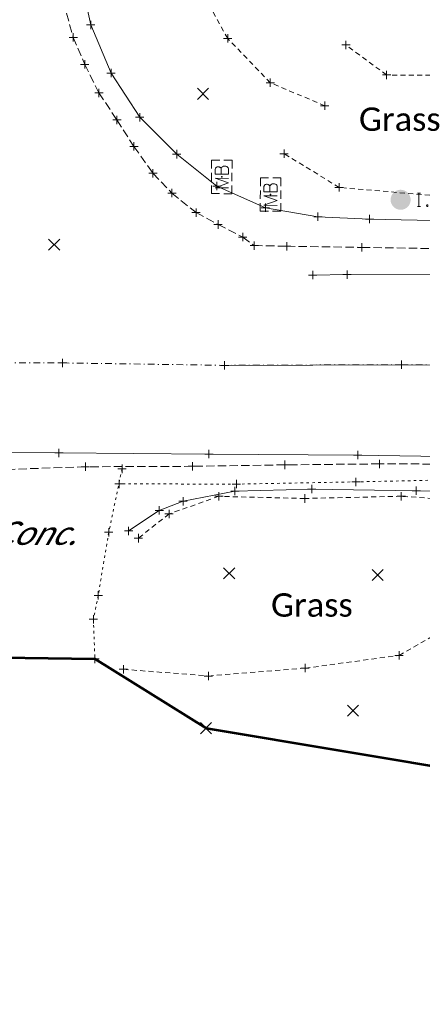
# Model space of a CAD drawing. Extents: x 146022 to 147316, y 438423 to 438809.
# Tile 8 of 256: x 146807 to 146855, y 438552 to 438669. Entities that reach past the tile are written whole.
import ezdxf

# ---------------------------------------------------------------- set-up
doc = ezdxf.new("R2010")
doc.units = 0
doc.header["$MEASUREMENT"] = 0
for name, pattern in [('CENTER LINE DOUBLE SOLID', [0]), ('DGN Style 2', [1.00281, 0.601686, -0.401124]), ('DGN Style 3', [1.403934, 1.00281, -0.401124]), ('DGN Style 4', [1.605498, 0.802248, -0.401124, 0.001003, -0.401124]), ('DGN Style 5', [0.701967, 0.300843, -0.401124]), ('grltex', [0]), ('grrtex', [0])]:
    doc.linetypes.add(name, pattern=pattern)
for name, color, linetype, lineweight in [('DT_X_Terrain_Boundary', 5, 'Continuous', 0), ('DT_X_Terrain_Ground_Line', 92, 'DGN Style 3', 13), ('PM_X_CL_Double_Solid', 40, 'CENTER LINE DOUBLE SOLID', 0), ('PM_X_Edge_Line', 40, 'Continuous', 0), ('PV_X_COP', 4, 'DGN Style 4', 0), ('PV_X_Driveway', 7, 'DGN Style 5', 0), ('PV_X_Shoulder', 30, 'DGN Style 3', 0), ('PV_X_Shoulder_Aggregate', 30, 'DGN Style 5', 0), ('RD_X_Cells', 7, 'Continuous', 0), ('RD_X_Cells (Construction)', 7, 'Continuous', 0), ('RD_X_GR_Lt', 97, 'grltex', 0), ('RD_X_GR_Rt', 97, 'grrtex', 0), ('RD_X_Text', 7, 'Continuous', 0), ('SV_P_Mon_Cells_Set', 7, 'Continuous', 0), ('SV_X_Random_Point (Construction)', 7, 'Continuous', 0), ('SV_X_Toe_of_Slope', 193, 'DGN Style 2', 0), ('SV_X_Top_of_Bank', 97, 'DGN Style 2', 0)]:
    doc.layers.add(name, color=color, linetype=linetype, lineweight=lineweight)
doc.layers.add('SV_X_Shot_Marker (Construction)', color=40, linetype='Continuous', lineweight=0, transparency=0.5)
doc.layers.add('SV_X_Terrain_Boundary', color=7, linetype='Continuous', lineweight=53, plot=False)
doc.styles.add('Style-Calibri Light', font='calibril.ttf')
doc.styles.add('~X_Label - LeftBottom', font='calibril.ttf', dxfattribs={"height": 0.14})

# ---------------------------------------------------------------- blocks, each defined once
blk = doc.blocks.new('IPS')
at = {"layer": 'SV_P_Mon_Cells_Set', "linetype": 'Continuous', "lineweight": 0}
h = blk.add_hatch(color=52, dxfattribs=at)
edge = h.paths.add_edge_path()
edge.add_arc((0, 0), 0.06, 0, 360)
at = {"layer": 'SV_P_Mon_Cells_Set', "color": 52, "linetype": 'Continuous', "lineweight": 0, "flags": 128}
for points in [[(0.1009, 0.0401), (0.1186, 0.0401)], [(0.1098, -0.0399), (0.1098, 0.0401)], [(0.188, -0.0399), (0.188, 0.0401), (0.2145, 0.0401), (0.2172, 0.0394), (0.2211, 0.0382), (0.2228, 0.0369), (0.2244, 0.0357), (0.2266, 0.0325), (0.2283, 0.0294), (0.2294, 0.0243), (0.2294, 0.0168), (0.2288, 0.0143), (0.2277, 0.0105), (0.2255, 0.0061), (0.2233, 0.0042), (0.2217, 0.0029), (0.2189, 0.0017), (0.2145, 0.001), (0.188, 0.001)], [(0.3385, 0.0344), (0.3374, 0.0357), (0.3357, 0.0369), (0.3308, 0.0388), (0.3247, 0.0401), (0.3203, 0.0401), (0.3187, 0.0401), (0.3115, 0.0382), (0.3054, 0.0344), (0.3016, 0.0294), (0.3005, 0.0243), (0.3005, 0.0206), (0.3016, 0.0155), (0.306, 0.0111), (0.3363, -0.0078), (0.339, -0.0103), (0.3401, -0.0128), (0.3412, -0.0166), (0.3412, -0.0204), (0.3407, -0.0242), (0.3401, -0.0267), (0.339, -0.0298), (0.3379, -0.0324), (0.3368, -0.0342), (0.3352, -0.0361), (0.3335, -0.0374), (0.3313, -0.0387), (0.3297, -0.0393), (0.3247, -0.0399), (0.317, -0.0399), (0.312, -0.0387), (0.3049, -0.0342), (0.3005, -0.0305)], [(0.1009, -0.0399), (0.1186, -0.0399)], [(0.1577, -0.0292), (0.1605, -0.0292), (0.1621, -0.0305), (0.1638, -0.033), (0.1638, -0.0361), (0.1621, -0.0387), (0.1605, -0.0399), (0.1577, -0.0399), (0.1561, -0.0387), (0.1544, -0.0361), (0.1544, -0.033), (0.1561, -0.0305), (0.1577, -0.0292)], [(0.2702, -0.0292), (0.2729, -0.0292), (0.2746, -0.0305), (0.2762, -0.033), (0.2762, -0.0361), (0.2746, -0.0387), (0.2729, -0.0399), (0.2702, -0.0399), (0.2685, -0.0387), (0.2668, -0.0361), (0.2668, -0.033), (0.2685, -0.0305), (0.2702, -0.0292)], [(0.3793, -0.0292), (0.382, -0.0292), (0.3837, -0.0305), (0.3853, -0.033), (0.3853, -0.0361), (0.3837, -0.0387), (0.382, -0.0399), (0.3793, -0.0399), (0.3776, -0.0387), (0.376, -0.0361), (0.376, -0.033), (0.3776, -0.0305), (0.3793, -0.0292)]]:
    blk.add_lwpolyline(points, dxfattribs=at)
blk = doc.blocks.new('SVPT_180')
at = {"layer": 'SV_X_Shot_Marker (Construction)', "transparency": 33554495}
for p, q in [((-0.025, 0), (0.025, 0)), ((0, 0.025), (0, -0.025))]:
    blk.add_line(p, q, dxfattribs=at)
blk.add_point((0, 0), dxfattribs=at)
blk = doc.blocks.new('SVPT_181')
at = {"layer": 'SV_X_Shot_Marker (Construction)', "transparency": 33554495}
for p, q in [((-0.025, 0), (0.025, 0)), ((0, 0.025), (0, -0.025))]:
    blk.add_line(p, q, dxfattribs=at)
blk.add_point((0, 0), dxfattribs=at)
blk = doc.blocks.new('SVPT_182')
at = {"layer": 'SV_X_Shot_Marker (Construction)', "transparency": 33554495}
for p, q in [((-0.025, 0), (0.025, 0)), ((0, 0.025), (0, -0.025))]:
    blk.add_line(p, q, dxfattribs=at)
blk.add_point((0, 0), dxfattribs=at)
blk = doc.blocks.new('SVPT_183')
at = {"layer": 'SV_X_Shot_Marker (Construction)', "transparency": 33554495}
for p, q in [((-0.025, 0), (0.025, 0)), ((0, 0.025), (0, -0.025))]:
    blk.add_line(p, q, dxfattribs=at)
blk.add_point((0, 0), dxfattribs=at)
blk = doc.blocks.new('SVPT_184')
at = {"layer": 'SV_X_Shot_Marker (Construction)', "transparency": 33554495}
for p, q in [((-0.025, 0), (0.025, 0)), ((0, 0.025), (0, -0.025))]:
    blk.add_line(p, q, dxfattribs=at)
blk.add_point((0, 0), dxfattribs=at)
blk = doc.blocks.new('MB_1')
at = {"layer": 'RD_X_Cells', "color": 230, "linetype": 'Continuous', "lineweight": 0}
for p, q in [((-0.0256, 0.0611), (0.0245, 0.0611)), ((-0.0256, -0.0611), (0.0245, -0.0611))]:
    blk.add_line(p, q, dxfattribs=at)
at = {"layer": 'RD_X_Cells', "color": 230, "linetype": 'Continuous', "lineweight": 0, "flags": 128}
for points in [[(-0.1, 0.0126), (-0.1, 0.0611), (-0.0515, 0.0611)], [(0.0503, 0.0611), (0.1, 0.0611), (0.1, 0.0126)], [(-0.0648, -0.04), (-0.0648, 0.04), (-0.0358, -0.04), (-0.0081, 0.04), (-0.0081, -0.04)], [(0.0511, 0.0035), (0.0542, 0.0066), (0.0561, 0.0085), (0.0574, 0.0104), (0.058, 0.0117), (0.0593, 0.0142), (0.0599, 0.0161), (0.0612, 0.0205), (0.0612, 0.0224), (0.0612, 0.0249), (0.0605, 0.0287), (0.0593, 0.0318), (0.0574, 0.0343), (0.0542, 0.0368), (0.0517, 0.0381), (0.0505, 0.0387), (0.0473, 0.04), (0.0164, 0.04), (0.0164, -0.04), (0.0511, -0.04), (0.0555, -0.0375), (0.0593, -0.0343), (0.0624, -0.0293), (0.0643, -0.0236), (0.0649, -0.0179), (0.0649, -0.0142), (0.0637, -0.0104), (0.0612, -0.0047), (0.058, -0.0009), (0.0511, 0.0035), (0.0164, 0.0035)], [(-0.0515, -0.0611), (-0.1, -0.0611), (-0.1, -0.0126)], [(0.1, -0.0126), (0.1, -0.0611), (0.0503, -0.0611)]]:
    blk.add_lwpolyline(points, dxfattribs=at)
at = {"layer": 'RD_X_Cells (Construction)', "color": 230, "linetype": 'Continuous', "lineweight": 30}
blk.add_point((0, 0), dxfattribs=at)
blk = doc.blocks.new('MB_2')
at = {"layer": 'RD_X_Cells', "color": 230, "linetype": 'Continuous', "lineweight": 0}
for p, q in [((-0.0256, 0.0611), (0.0245, 0.0611)), ((-0.0256, -0.0611), (0.0245, -0.0611))]:
    blk.add_line(p, q, dxfattribs=at)
at = {"layer": 'RD_X_Cells', "color": 230, "linetype": 'Continuous', "lineweight": 0, "flags": 128}
for points in [[(-0.1, 0.0126), (-0.1, 0.0611), (-0.0515, 0.0611)], [(0.0503, 0.0611), (0.1, 0.0611), (0.1, 0.0126)], [(-0.0648, -0.04), (-0.0648, 0.04), (-0.0358, -0.04), (-0.0081, 0.04), (-0.0081, -0.04)], [(0.0511, 0.0035), (0.0542, 0.0066), (0.0561, 0.0085), (0.0574, 0.0104), (0.058, 0.0117), (0.0593, 0.0142), (0.0599, 0.0161), (0.0612, 0.0205), (0.0612, 0.0224), (0.0612, 0.0249), (0.0605, 0.0287), (0.0593, 0.0318), (0.0574, 0.0343), (0.0542, 0.0368), (0.0517, 0.0381), (0.0505, 0.0387), (0.0473, 0.04), (0.0164, 0.04), (0.0164, -0.04), (0.0511, -0.04), (0.0555, -0.0375), (0.0593, -0.0343), (0.0624, -0.0293), (0.0643, -0.0236), (0.0649, -0.0179), (0.0649, -0.0142), (0.0637, -0.0104), (0.0612, -0.0047), (0.058, -0.0009), (0.0511, 0.0035), (0.0164, 0.0035)], [(-0.0515, -0.0611), (-0.1, -0.0611), (-0.1, -0.0126)], [(0.1, -0.0126), (0.1, -0.0611), (0.0503, -0.0611)]]:
    blk.add_lwpolyline(points, dxfattribs=at)
at = {"layer": 'RD_X_Cells (Construction)', "color": 230, "linetype": 'Continuous', "lineweight": 30}
blk.add_point((0, 0), dxfattribs=at)
blk = doc.blocks.new('SVPT_185')
at = {"layer": 'SV_X_Shot_Marker (Construction)', "transparency": 33554495}
for p, q in [((-0.025, 0), (0.025, 0)), ((0, 0.025), (0, -0.025))]:
    blk.add_line(p, q, dxfattribs=at)
blk.add_point((0, 0), dxfattribs=at)
blk = doc.blocks.new('SVPT_186')
at = {"layer": 'SV_X_Shot_Marker (Construction)', "transparency": 33554495}
for p, q in [((-0.025, 0), (0.025, 0)), ((0, 0.025), (0, -0.025))]:
    blk.add_line(p, q, dxfattribs=at)
blk.add_point((0, 0), dxfattribs=at)
blk = doc.blocks.new('SVPT_187')
at = {"layer": 'SV_X_Shot_Marker (Construction)', "transparency": 33554495}
for p, q in [((-0.025, 0), (0.025, 0)), ((0, 0.025), (0, -0.025))]:
    blk.add_line(p, q, dxfattribs=at)
blk.add_point((0, 0), dxfattribs=at)
blk = doc.blocks.new('SVPT_200')
at = {"layer": 'SV_X_Shot_Marker (Construction)', "transparency": 33554495}
for p, q in [((-0.025, 0), (0.025, 0)), ((0, 0.025), (0, -0.025))]:
    blk.add_line(p, q, dxfattribs=at)
blk.add_point((0, 0), dxfattribs=at)
blk = doc.blocks.new('SVPT_201')
at = {"layer": 'SV_X_Shot_Marker (Construction)', "transparency": 33554495}
for p, q in [((-0.025, 0), (0.025, 0)), ((0, 0.025), (0, -0.025))]:
    blk.add_line(p, q, dxfattribs=at)
blk.add_point((0, 0), dxfattribs=at)
blk = doc.blocks.new('SVPT_202')
at = {"layer": 'SV_X_Shot_Marker (Construction)', "transparency": 33554495}
for p, q in [((-0.025, 0), (0.025, 0)), ((0, 0.025), (0, -0.025))]:
    blk.add_line(p, q, dxfattribs=at)
blk.add_point((0, 0), dxfattribs=at)
blk = doc.blocks.new('SVPT_203')
at = {"layer": 'SV_X_Shot_Marker (Construction)', "transparency": 33554495}
for p, q in [((-0.025, 0), (0.025, 0)), ((0, 0.025), (0, -0.025))]:
    blk.add_line(p, q, dxfattribs=at)
blk.add_point((0, 0), dxfattribs=at)
blk = doc.blocks.new('SVPT_204')
at = {"layer": 'SV_X_Shot_Marker (Construction)', "transparency": 33554495}
for p, q in [((-0.025, 0), (0.025, 0)), ((0, 0.025), (0, -0.025))]:
    blk.add_line(p, q, dxfattribs=at)
blk.add_point((0, 0), dxfattribs=at)
blk = doc.blocks.new('SVPT_205')
at = {"layer": 'SV_X_Shot_Marker (Construction)', "transparency": 33554495}
for p, q in [((-0.025, 0), (0.025, 0)), ((0, 0.025), (0, -0.025))]:
    blk.add_line(p, q, dxfattribs=at)
blk.add_point((0, 0), dxfattribs=at)
blk = doc.blocks.new('SVPT_206')
at = {"layer": 'SV_X_Shot_Marker (Construction)', "transparency": 33554495}
for p, q in [((-0.025, 0), (0.025, 0)), ((0, 0.025), (0, -0.025))]:
    blk.add_line(p, q, dxfattribs=at)
blk.add_point((0, 0), dxfattribs=at)
blk = doc.blocks.new('SVPT_207')
at = {"layer": 'SV_X_Shot_Marker (Construction)', "transparency": 33554495}
for p, q in [((-0.025, 0), (0.025, 0)), ((0, 0.025), (0, -0.025))]:
    blk.add_line(p, q, dxfattribs=at)
blk.add_point((0, 0), dxfattribs=at)
blk = doc.blocks.new('SVPT_208')
at = {"layer": 'SV_X_Shot_Marker (Construction)', "transparency": 33554495}
for p, q in [((-0.025, 0), (0.025, 0)), ((0, 0.025), (0, -0.025))]:
    blk.add_line(p, q, dxfattribs=at)
blk.add_point((0, 0), dxfattribs=at)
blk = doc.blocks.new('SVPT_209')
at = {"layer": 'SV_X_Shot_Marker (Construction)', "transparency": 33554495}
for p, q in [((-0.025, 0), (0.025, 0)), ((0, 0.025), (0, -0.025))]:
    blk.add_line(p, q, dxfattribs=at)
blk.add_point((0, 0), dxfattribs=at)
blk = doc.blocks.new('SVPT_210')
at = {"layer": 'SV_X_Shot_Marker (Construction)', "transparency": 33554495}
for p, q in [((-0.025, 0), (0.025, 0)), ((0, 0.025), (0, -0.025))]:
    blk.add_line(p, q, dxfattribs=at)
blk.add_point((0, 0), dxfattribs=at)
blk = doc.blocks.new('SVPT_211')
at = {"layer": 'SV_X_Shot_Marker (Construction)', "transparency": 33554495}
for p, q in [((-0.025, 0), (0.025, 0)), ((0, 0.025), (0, -0.025))]:
    blk.add_line(p, q, dxfattribs=at)
blk.add_point((0, 0), dxfattribs=at)
blk = doc.blocks.new('SVPT_212')
at = {"layer": 'SV_X_Shot_Marker (Construction)', "transparency": 33554495}
for p, q in [((-0.025, 0), (0.025, 0)), ((0, 0.025), (0, -0.025))]:
    blk.add_line(p, q, dxfattribs=at)
blk.add_point((0, 0), dxfattribs=at)
blk = doc.blocks.new('SVPT_219')
at = {"layer": 'SV_X_Shot_Marker (Construction)', "transparency": 33554495}
for p, q in [((-0.025, 0), (0.025, 0)), ((0, 0.025), (0, -0.025))]:
    blk.add_line(p, q, dxfattribs=at)
blk.add_point((0, 0), dxfattribs=at)
blk = doc.blocks.new('SVPT_220')
at = {"layer": 'SV_X_Shot_Marker (Construction)', "transparency": 33554495}
for p, q in [((-0.025, 0), (0.025, 0)), ((0, 0.025), (0, -0.025))]:
    blk.add_line(p, q, dxfattribs=at)
blk.add_point((0, 0), dxfattribs=at)
blk = doc.blocks.new('SVPT_221')
at = {"layer": 'SV_X_Shot_Marker (Construction)', "transparency": 33554495}
for p, q in [((-0.025, 0), (0.025, 0)), ((0, 0.025), (0, -0.025))]:
    blk.add_line(p, q, dxfattribs=at)
blk.add_point((0, 0), dxfattribs=at)
blk = doc.blocks.new('SVPT_222')
at = {"layer": 'SV_X_Shot_Marker (Construction)', "transparency": 33554495}
for p, q in [((-0.025, 0), (0.025, 0)), ((0, 0.025), (0, -0.025))]:
    blk.add_line(p, q, dxfattribs=at)
blk.add_point((0, 0), dxfattribs=at)
blk = doc.blocks.new('SVPT_223')
at = {"layer": 'SV_X_Shot_Marker (Construction)', "transparency": 33554495}
for p, q in [((-0.025, 0), (0.025, 0)), ((0, 0.025), (0, -0.025))]:
    blk.add_line(p, q, dxfattribs=at)
blk.add_point((0, 0), dxfattribs=at)
blk = doc.blocks.new('SVPT_224')
at = {"layer": 'SV_X_Shot_Marker (Construction)', "transparency": 33554495}
for p, q in [((-0.025, 0), (0.025, 0)), ((0, 0.025), (0, -0.025))]:
    blk.add_line(p, q, dxfattribs=at)
blk.add_point((0, 0), dxfattribs=at)
blk = doc.blocks.new('SVPT_225')
at = {"layer": 'SV_X_Shot_Marker (Construction)', "transparency": 33554495}
for p, q in [((-0.025, 0), (0.025, 0)), ((0, 0.025), (0, -0.025))]:
    blk.add_line(p, q, dxfattribs=at)
blk.add_point((0, 0), dxfattribs=at)
blk = doc.blocks.new('SVPT_226')
at = {"layer": 'SV_X_Shot_Marker (Construction)', "transparency": 33554495}
for p, q in [((-0.025, 0), (0.025, 0)), ((0, 0.025), (0, -0.025))]:
    blk.add_line(p, q, dxfattribs=at)
blk.add_point((0, 0), dxfattribs=at)
blk = doc.blocks.new('SVPT_234')
at = {"layer": 'SV_X_Shot_Marker (Construction)', "transparency": 33554495}
for p, q in [((-0.025, 0), (0.025, 0)), ((0, 0.025), (0, -0.025))]:
    blk.add_line(p, q, dxfattribs=at)
blk.add_point((0, 0), dxfattribs=at)
blk = doc.blocks.new('SVPT_235')
at = {"layer": 'SV_X_Shot_Marker (Construction)', "transparency": 33554495}
for p, q in [((-0.025, 0), (0.025, 0)), ((0, 0.025), (0, -0.025))]:
    blk.add_line(p, q, dxfattribs=at)
blk.add_point((0, 0), dxfattribs=at)
blk = doc.blocks.new('SVPT_236')
at = {"layer": 'SV_X_Shot_Marker (Construction)', "transparency": 33554495}
for p, q in [((-0.025, 0), (0.025, 0)), ((0, 0.025), (0, -0.025))]:
    blk.add_line(p, q, dxfattribs=at)
blk.add_point((0, 0), dxfattribs=at)
blk = doc.blocks.new('SVPT_237')
at = {"layer": 'SV_X_Shot_Marker (Construction)', "transparency": 33554495}
for p, q in [((-0.025, 0), (0.025, 0)), ((0, 0.025), (0, -0.025))]:
    blk.add_line(p, q, dxfattribs=at)
blk.add_point((0, 0), dxfattribs=at)
blk = doc.blocks.new('SVPT_251')
at = {"layer": 'SV_X_Shot_Marker (Construction)', "transparency": 33554495}
for p, q in [((-0.025, 0), (0.025, 0)), ((0, 0.025), (0, -0.025))]:
    blk.add_line(p, q, dxfattribs=at)
blk.add_point((0, 0), dxfattribs=at)
blk = doc.blocks.new('SVPT_252')
at = {"layer": 'SV_X_Shot_Marker (Construction)', "transparency": 33554495}
for p, q in [((-0.025, 0), (0.025, 0)), ((0, 0.025), (0, -0.025))]:
    blk.add_line(p, q, dxfattribs=at)
blk.add_point((0, 0), dxfattribs=at)
blk = doc.blocks.new('SVPT_253')
at = {"layer": 'SV_X_Shot_Marker (Construction)', "transparency": 33554495}
for p, q in [((-0.025, 0), (0.025, 0)), ((0, 0.025), (0, -0.025))]:
    blk.add_line(p, q, dxfattribs=at)
blk.add_point((0, 0), dxfattribs=at)
blk = doc.blocks.new('SVPT_258')
at = {"layer": 'SV_X_Shot_Marker (Construction)', "transparency": 33554495}
for p, q in [((-0.025, 0), (0.025, 0)), ((0, 0.025), (0, -0.025))]:
    blk.add_line(p, q, dxfattribs=at)
blk.add_point((0, 0), dxfattribs=at)
blk = doc.blocks.new('SVPT_259')
at = {"layer": 'SV_X_Shot_Marker (Construction)', "transparency": 33554495}
for p, q in [((-0.025, 0), (0.025, 0)), ((0, 0.025), (0, -0.025))]:
    blk.add_line(p, q, dxfattribs=at)
blk.add_point((0, 0), dxfattribs=at)
blk = doc.blocks.new('SVPT_260')
at = {"layer": 'SV_X_Shot_Marker (Construction)', "transparency": 33554495}
for p, q in [((-0.025, 0), (0.025, 0)), ((0, 0.025), (0, -0.025))]:
    blk.add_line(p, q, dxfattribs=at)
blk.add_point((0, 0), dxfattribs=at)
blk = doc.blocks.new('SVPT_261')
at = {"layer": 'SV_X_Shot_Marker (Construction)', "transparency": 33554495}
for p, q in [((-0.025, 0), (0.025, 0)), ((0, 0.025), (0, -0.025))]:
    blk.add_line(p, q, dxfattribs=at)
blk.add_point((0, 0), dxfattribs=at)
blk = doc.blocks.new('SVPT_262')
at = {"layer": 'SV_X_Shot_Marker (Construction)', "transparency": 33554495}
for p, q in [((-0.025, 0), (0.025, 0)), ((0, 0.025), (0, -0.025))]:
    blk.add_line(p, q, dxfattribs=at)
blk.add_point((0, 0), dxfattribs=at)
blk = doc.blocks.new('SVPT_263')
at = {"layer": 'SV_X_Shot_Marker (Construction)', "transparency": 33554495}
for p, q in [((-0.025, 0), (0.025, 0)), ((0, 0.025), (0, -0.025))]:
    blk.add_line(p, q, dxfattribs=at)
blk.add_point((0, 0), dxfattribs=at)
blk = doc.blocks.new('SVPT_264')
at = {"layer": 'SV_X_Shot_Marker (Construction)', "transparency": 33554495}
for p, q in [((-0.025, 0), (0.025, 0)), ((0, 0.025), (0, -0.025))]:
    blk.add_line(p, q, dxfattribs=at)
blk.add_point((0, 0), dxfattribs=at)
blk = doc.blocks.new('SVPT_265')
at = {"layer": 'SV_X_Shot_Marker (Construction)', "transparency": 33554495}
for p, q in [((-0.025, 0), (0.025, 0)), ((0, 0.025), (0, -0.025))]:
    blk.add_line(p, q, dxfattribs=at)
blk.add_point((0, 0), dxfattribs=at)
blk = doc.blocks.new('SVPT_320')
at = {"layer": 'SV_X_Shot_Marker (Construction)', "transparency": 33554495}
for p, q in [((-0.025, 0), (0.025, 0)), ((0, 0.025), (0, -0.025))]:
    blk.add_line(p, q, dxfattribs=at)
blk.add_point((0, 0), dxfattribs=at)
blk = doc.blocks.new('SVPT_321')
at = {"layer": 'SV_X_Shot_Marker (Construction)', "transparency": 33554495}
for p, q in [((-0.025, 0), (0.025, 0)), ((0, 0.025), (0, -0.025))]:
    blk.add_line(p, q, dxfattribs=at)
blk.add_point((0, 0), dxfattribs=at)
blk = doc.blocks.new('SVPT_322')
at = {"layer": 'SV_X_Shot_Marker (Construction)', "transparency": 33554495}
for p, q in [((-0.025, 0), (0.025, 0)), ((0, 0.025), (0, -0.025))]:
    blk.add_line(p, q, dxfattribs=at)
blk.add_point((0, 0), dxfattribs=at)
blk = doc.blocks.new('SVPT_323')
at = {"layer": 'SV_X_Shot_Marker (Construction)', "transparency": 33554495}
for p, q in [((-0.025, 0), (0.025, 0)), ((0, 0.025), (0, -0.025))]:
    blk.add_line(p, q, dxfattribs=at)
blk.add_point((0, 0), dxfattribs=at)
blk = doc.blocks.new('SVPT_324')
at = {"layer": 'SV_X_Shot_Marker (Construction)', "transparency": 33554495}
for p, q in [((-0.025, 0), (0.025, 0)), ((0, 0.025), (0, -0.025))]:
    blk.add_line(p, q, dxfattribs=at)
blk.add_point((0, 0), dxfattribs=at)
blk = doc.blocks.new('SVPT_328')
at = {"layer": 'SV_X_Shot_Marker (Construction)', "transparency": 33554495}
for p, q in [((-0.025, 0), (0.025, 0)), ((0, 0.025), (0, -0.025))]:
    blk.add_line(p, q, dxfattribs=at)
blk.add_point((0, 0), dxfattribs=at)
blk = doc.blocks.new('SVPT_329')
at = {"layer": 'SV_X_Shot_Marker (Construction)', "transparency": 33554495}
for p, q in [((-0.025, 0), (0.025, 0)), ((0, 0.025), (0, -0.025))]:
    blk.add_line(p, q, dxfattribs=at)
blk.add_point((0, 0), dxfattribs=at)
blk = doc.blocks.new('SVPT_330')
at = {"layer": 'SV_X_Shot_Marker (Construction)', "transparency": 33554495}
for p, q in [((-0.025, 0), (0.025, 0)), ((0, 0.025), (0, -0.025))]:
    blk.add_line(p, q, dxfattribs=at)
blk.add_point((0, 0), dxfattribs=at)
blk = doc.blocks.new('SVPT_331')
at = {"layer": 'SV_X_Shot_Marker (Construction)', "transparency": 33554495}
for p, q in [((-0.025, 0), (0.025, 0)), ((0, 0.025), (0, -0.025))]:
    blk.add_line(p, q, dxfattribs=at)
blk.add_point((0, 0), dxfattribs=at)
blk = doc.blocks.new('SVPT_332')
at = {"layer": 'SV_X_Shot_Marker (Construction)', "transparency": 33554495}
for p, q in [((-0.025, 0), (0.025, 0)), ((0, 0.025), (0, -0.025))]:
    blk.add_line(p, q, dxfattribs=at)
blk.add_point((0, 0), dxfattribs=at)
blk = doc.blocks.new('X_23')
at = {"layer": 'SV_X_Random_Point (Construction)', "color": 7, "linetype": 'Continuous', "lineweight": 0, "transparency": 33554559}
for p, q in [((-0.0333, -0.0334), (0.0333, 0.0334)), ((-0.0333, 0.0334), (0.0333, -0.0334))]:
    blk.add_line(p, q, dxfattribs=at)
blk = doc.blocks.new('X_24')
at = {"layer": 'SV_X_Random_Point (Construction)', "color": 7, "linetype": 'Continuous', "lineweight": 0, "transparency": 33554559}
for p, q in [((-0.0333, -0.0334), (0.0333, 0.0334)), ((-0.0333, 0.0334), (0.0333, -0.0334))]:
    blk.add_line(p, q, dxfattribs=at)
blk = doc.blocks.new('X_28')
at = {"layer": 'SV_X_Random_Point (Construction)', "color": 7, "linetype": 'Continuous', "lineweight": 0, "transparency": 33554559}
for p, q in [((-0.0333, -0.0334), (0.0333, 0.0334)), ((-0.0333, 0.0334), (0.0333, -0.0334))]:
    blk.add_line(p, q, dxfattribs=at)
blk = doc.blocks.new('X_29')
at = {"layer": 'SV_X_Random_Point (Construction)', "color": 7, "linetype": 'Continuous', "lineweight": 0, "transparency": 33554559}
for p, q in [((-0.0333, -0.0334), (0.0333, 0.0334)), ((-0.0333, 0.0334), (0.0333, -0.0334))]:
    blk.add_line(p, q, dxfattribs=at)
blk = doc.blocks.new('X_38')
at = {"layer": 'SV_X_Random_Point (Construction)', "color": 7, "linetype": 'Continuous', "lineweight": 0, "transparency": 33554559}
for p, q in [((-0.0333, -0.0334), (0.0333, 0.0334)), ((-0.0333, 0.0334), (0.0333, -0.0334))]:
    blk.add_line(p, q, dxfattribs=at)
blk = doc.blocks.new('SVPT_348')
at = {"layer": 'SV_X_Shot_Marker (Construction)', "transparency": 33554495}
for p, q in [((-0.025, 0), (0.025, 0)), ((0, 0.025), (0, -0.025))]:
    blk.add_line(p, q, dxfattribs=at)
blk.add_point((0, 0), dxfattribs=at)
blk = doc.blocks.new('SVPT_349')
at = {"layer": 'SV_X_Shot_Marker (Construction)', "transparency": 33554495}
for p, q in [((-0.025, 0), (0.025, 0)), ((0, 0.025), (0, -0.025))]:
    blk.add_line(p, q, dxfattribs=at)
blk.add_point((0, 0), dxfattribs=at)
blk = doc.blocks.new('SVPT_350')
at = {"layer": 'SV_X_Shot_Marker (Construction)', "transparency": 33554495}
for p, q in [((-0.025, 0), (0.025, 0)), ((0, 0.025), (0, -0.025))]:
    blk.add_line(p, q, dxfattribs=at)
blk.add_point((0, 0), dxfattribs=at)
blk = doc.blocks.new('SVPT_351')
at = {"layer": 'SV_X_Shot_Marker (Construction)', "transparency": 33554495}
for p, q in [((-0.025, 0), (0.025, 0)), ((0, 0.025), (0, -0.025))]:
    blk.add_line(p, q, dxfattribs=at)
blk.add_point((0, 0), dxfattribs=at)
blk = doc.blocks.new('SVPT_352')
at = {"layer": 'SV_X_Shot_Marker (Construction)', "transparency": 33554495}
for p, q in [((-0.025, 0), (0.025, 0)), ((0, 0.025), (0, -0.025))]:
    blk.add_line(p, q, dxfattribs=at)
blk.add_point((0, 0), dxfattribs=at)
blk = doc.blocks.new('SVPT_366')
at = {"layer": 'SV_X_Shot_Marker (Construction)', "transparency": 33554495}
for p, q in [((-0.025, 0), (0.025, 0)), ((0, 0.025), (0, -0.025))]:
    blk.add_line(p, q, dxfattribs=at)
blk.add_point((0, 0), dxfattribs=at)
blk = doc.blocks.new('SVPT_367')
at = {"layer": 'SV_X_Shot_Marker (Construction)', "transparency": 33554495}
for p, q in [((-0.025, 0), (0.025, 0)), ((0, 0.025), (0, -0.025))]:
    blk.add_line(p, q, dxfattribs=at)
blk.add_point((0, 0), dxfattribs=at)
blk = doc.blocks.new('SVPT_393')
at = {"layer": 'SV_X_Shot_Marker (Construction)', "transparency": 33554495}
for p, q in [((-0.025, 0), (0.025, 0)), ((0, 0.025), (0, -0.025))]:
    blk.add_line(p, q, dxfattribs=at)
blk.add_point((0, 0), dxfattribs=at)
blk = doc.blocks.new('SVPT_394')
at = {"layer": 'SV_X_Shot_Marker (Construction)', "transparency": 33554495}
for p, q in [((-0.025, 0), (0.025, 0)), ((0, 0.025), (0, -0.025))]:
    blk.add_line(p, q, dxfattribs=at)
blk.add_point((0, 0), dxfattribs=at)
blk = doc.blocks.new('SVPT_395')
at = {"layer": 'SV_X_Shot_Marker (Construction)', "transparency": 33554495}
for p, q in [((-0.025, 0), (0.025, 0)), ((0, 0.025), (0, -0.025))]:
    blk.add_line(p, q, dxfattribs=at)
blk.add_point((0, 0), dxfattribs=at)
blk = doc.blocks.new('SVPT_396')
at = {"layer": 'SV_X_Shot_Marker (Construction)', "transparency": 33554495}
for p, q in [((-0.025, 0), (0.025, 0)), ((0, 0.025), (0, -0.025))]:
    blk.add_line(p, q, dxfattribs=at)
blk.add_point((0, 0), dxfattribs=at)
blk = doc.blocks.new('SVPT_397')
at = {"layer": 'SV_X_Shot_Marker (Construction)', "transparency": 33554495}
for p, q in [((-0.025, 0), (0.025, 0)), ((0, 0.025), (0, -0.025))]:
    blk.add_line(p, q, dxfattribs=at)
blk.add_point((0, 0), dxfattribs=at)
blk = doc.blocks.new('X_48')
at = {"layer": 'SV_X_Random_Point (Construction)', "color": 7, "linetype": 'Continuous', "lineweight": 0, "transparency": 33554559}
for p, q in [((-0.0333, -0.0334), (0.0333, 0.0334)), ((-0.0333, 0.0334), (0.0333, -0.0334))]:
    blk.add_line(p, q, dxfattribs=at)
blk = doc.blocks.new('*U1357', base_point=(146983.55, 438631.04, 1129.01))
at = {"layer": 'DT_X_Terrain_Boundary'}
blk.add_polyline3d([(146798.82, 438593.21, 1139.07), (146815.61, 438592.97, 1139.15), (146828.92, 438584.68, 1137.83), (146861.69, 438579.21, 1137.38), (146886.34, 438563.28, 1134.43), (146933.38, 438548.04, 1118.43)], dxfattribs=at)

msp = doc.modelspace()

# ---------------------------------------------------------------- linework, layer by layer
at = {"layer": 'PM_X_CL_Double_Solid'}
msp.add_polyline3d([(146831.14, 438628.11, 1140.39), (146852.34, 438628.19, 1139.98), (146871.33, 438628.04, 1139.48), (146884.95, 438627.98, 1139.18)], dxfattribs=at)
at = {"layer": 'PM_X_Edge_Line', "color": 7}
for points in [[(146885.15, 438638.66, 1139.06), (146872.16, 438638.77, 1139.3), (146858.9, 438638.94, 1139.6), (146845.82, 438638.98, 1139.9), (146841.71, 438638.91, 1139.98)], [(146713.71, 438618.07, 1141.5), (146735.14, 438618, 1141.29), (146754.45, 438617.9, 1141.04), (146773.64, 438617.85, 1140.76), (146792.72, 438617.74, 1140.63), (146811.31, 438617.62, 1140.58), (146829.27, 438617.49, 1140.35), (146847.09, 438617.36, 1139.97), (146864.69, 438617.09, 1139.53), (146884.92, 438617.14, 1139.02)]]:
    msp.add_polyline3d(points, dxfattribs=at)
at = {"layer": 'PV_X_COP'}
msp.add_polyline3d([(146713.18, 438628.76, 1141.57), (146729.91, 438628.83, 1141.39), (146747.57, 438628.63, 1141.22), (146761.09, 438628.66, 1141.08), (146775.73, 438628.68, 1140.94), (146793.96, 438628.53, 1140.87), (146798.02, 438628.44, 1140.83), (146811.74, 438628.4, 1140.66), (146831.14, 438628.11, 1140.39), (146852.34, 438628.19, 1139.98), (146871.33, 438628.04, 1139.48), (146884.95, 438627.98, 1139.18)], dxfattribs=at)
at = {"layer": 'PV_X_Driveway'}
msp.add_polyline3d([(146818.86, 438615.72, 1140.46), (146817.27, 438608.12, 1140.08), (146816.01, 438600.56, 1139.59), (146815.43, 438597.72, 1139.45), (146815.61, 438592.97, 1139.15)], dxfattribs=at)
at = {"layer": 'PV_X_Shoulder'}
for points in [[(146811.81, 438671.61, 1139.74), (146813.03, 438667.37, 1139.78), (146814.4, 438664.14, 1139.88), (146816.09, 438660.73, 1140.04), (146818.25, 438657.48, 1140.09), (146820.28, 438654.31, 1140.1), (146822.57, 438651.1, 1140.07), (146824.83, 438648.73, 1140.04), (146827.74, 438646.39, 1140), (146830.36, 438644.97, 1139.98), (146833.33, 438643.47, 1140), (146834.7, 438642.45, 1140.01), (146838.59, 438642.37, 1139.96), (146847.58, 438642.23, 1139.79), (146862.81, 438641.98, 1139.44), (146873.44, 438641.88, 1139.22), (146885.01, 438642.54, 1139.04)], [(146884.79, 438614.87, 1138.99), (146881.02, 438615.23, 1139.12), (146872.96, 438615.9, 1139.28), (146862.89, 438616.28, 1139.56), (146849.71, 438616.31, 1139.89), (146838.35, 438616.2, 1140.13), (146827.3, 438616.02, 1140.36), (146814.48, 438615.97, 1140.51), (146799.99, 438615.48, 1140.53), (146789.99, 438615.81, 1140.56), (146782.38, 438616.36, 1140.6), (146769.01, 438616.72, 1140.77), (146756.73, 438617, 1140.97), (146743.81, 438617.19, 1141.13), (146729.2, 438617.47, 1141.27), (146713.72, 438617.45, 1141.44)]]:
    msp.add_polyline3d(points, dxfattribs=at)
at = {"layer": 'PV_X_Shoulder_Aggregate'}
msp.add_polyline3d([(146880.61, 438613.29, 1139.16), (146859.01, 438614.42, 1139.56), (146846.87, 438614.16, 1139.87), (146832.57, 438613.89, 1140.17), (146818.52, 438613.92, 1140.38)], dxfattribs=at)
at = {"layer": 'RD_X_GR_Lt'}
msp.add_polyline3d([(146815.12, 438703.73, 1138.64), (146813.88, 438700.21, 1138.78), (146813.13, 438694.11, 1139.06), (146813.18, 438687.59, 1139.24), (146813.41, 438681.71, 1139.58), (146813.77, 438675.04, 1139.76), (146815.11, 438668.87, 1139.74), (146817.56, 438663.1, 1139.96), (146820.98, 438657.81, 1140.14), (146825.41, 438653.39, 1140), (146830.22, 438649.57, 1139.84), (146836.03, 438646.98, 1139.77), (146842.32, 438645.9, 1139.82), (146848.52, 438645.61, 1139.71), (146865.61, 438645.24, 1139.3), (146880.93, 438644.73, 1139.39)], dxfattribs=at)
at = {"layer": 'RD_X_GR_Rt'}
msp.add_polyline3d([(146819.65, 438608.29, 1140.08), (146823.33, 438610.74, 1140.23), (146826.18, 438611.84, 1140.25), (146832.38, 438613.06, 1140.16), (146841.58, 438613.29, 1140.05), (146854.1, 438613.1, 1139.75), (146865.41, 438612.89, 1139.37), (146876.41, 438613.15, 1139.03), (146880.61, 438613.04, 1139.09)], dxfattribs=at)
at = {"layer": 'SV_X_Terrain_Boundary'}
msp.add_polyline3d([(146798.82, 438593.21, 1139.07), (146815.61, 438592.97, 1139.15), (146828.92, 438584.68, 1137.83), (146861.69, 438579.21, 1137.38), (146886.34, 438563.28, 1134.43), (146933.38, 438548.04, 1118.43)], dxfattribs=at)
at = {"layer": 'SV_X_Toe_of_Slope'}
for points in [[(146885.05, 438660.33, 1132.73), (146871.74, 438661.7, 1134.34), (146861.84, 438662.8, 1134.91), (146850.55, 438662.87, 1135.75), (146845.68, 438666.47, 1135.99)], [(146819.02, 438591.72, 1138.67), (146829.21, 438590.92, 1137.98), (146840.79, 438591.86, 1137.44), (146852.05, 438593.39, 1137.23), (146858.77, 438597.23, 1137.08)]]:
    msp.add_polyline3d(points, dxfattribs=at)
at = {"layer": 'SV_X_Top_of_Bank'}
for points in [[(146843.15, 438659.19, 1137.56), (146836.62, 438661.94, 1138.11), (146831.52, 438667.24, 1138.31), (146827.34, 438674.76, 1137.99), (146824.98, 438682.83, 1137.91), (146822.57, 438691.35, 1137.98), (146822.98, 438698.19, 1137.39), (146823.17, 438709.15, 1137.41)], [(146882.67, 438647.23, 1138.17), (146873.47, 438647.98, 1138.55), (146861.74, 438647.95, 1139.09), (146844.86, 438649.41, 1139.83), (146838.28, 438653.44, 1138.85)], [(146862.09, 438611.78, 1139.21), (146852.3, 438612.44, 1139.7), (146840.76, 438612.17, 1139.97), (146830.46, 438612.43, 1140.14), (146824.49, 438610.32, 1140.13), (146820.82, 438607.42, 1139.03)]]:
    msp.add_polyline3d(points, dxfattribs=at)

# ---------------------------------------------------------------- block references
at = {"layer": 'DT_X_Terrain_Ground_Line'}
msp.add_blockref('*U1357', (146983.55, 438631.04, 1129.01), dxfattribs=at)
at = {"layer": 'RD_X_Cells', "color": 230, "linetype": 'Continuous', "lineweight": 30, "xscale": 20, "yscale": 20, "zscale": 20}
for name, p, rotation in [('MB_1', (146830.81, 438650.66, 1139.59), 89.78888043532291), ('MB_2', (146836.65, 438648.56, 1139.53), 89.78888043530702)]:
    msp.add_blockref(name, p, dxfattribs=dict(at, rotation=rotation))
at = {"layer": 'SV_P_Mon_Cells_Set', "color": 52, "linetype": 'Continuous', "lineweight": 0, "xscale": 20, "yscale": 20, "zscale": 20, "rotation": 359.7888804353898}
msp.add_blockref('IPS', (146852.23, 438647.93, 1139.92), dxfattribs=at)
at = {"layer": 'SV_X_Random_Point (Construction)', "color": 7, "linetype": 'Continuous', "lineweight": 0, "transparency": 33554559, "xscale": 20, "yscale": 20, "zscale": 20}
for name, p in [('X_38', (146828.55, 438660.62, 1139.2)), ('X_48', (146810.74, 438642.56, 1140.5)), ('X_28', (146831.7, 438603.21, 1139.09)), ('X_29', (146849.49, 438603.02, 1138.15)), ('X_23', (146846.52, 438586.78, 1137.51)), ('X_24', (146828.92, 438584.68, 1137.83))]:
    msp.add_blockref(name, p, dxfattribs=at)
at = {"layer": 'SV_X_Shot_Marker (Construction)', "transparency": 33554495, "xscale": 20, "yscale": 20, "zscale": 20}
for name, p in [('SVPT_180', (146815.11, 438668.87, 1139.74)), ('SVPT_200', (146813.03, 438667.37, 1139.78)), ('SVPT_352', (146831.52, 438667.24, 1138.31)), ('SVPT_367', (146845.68, 438666.47, 1135.99)), ('SVPT_201', (146814.4, 438664.14, 1139.88)), ('SVPT_181', (146817.56, 438663.1, 1139.96)), ('SVPT_366', (146850.55, 438662.87, 1135.75)), ('SVPT_351', (146836.62, 438661.94, 1138.11)), ('SVPT_202', (146816.09, 438660.73, 1140.04)), ('SVPT_350', (146843.15, 438659.19, 1137.56)), ('SVPT_182', (146820.98, 438657.81, 1140.14)), ('SVPT_203', (146818.25, 438657.48, 1140.09)), ('SVPT_204', (146820.28, 438654.31, 1140.1)), ('SVPT_183', (146825.41, 438653.39, 1140)), ('SVPT_349', (146838.28, 438653.44, 1138.85)), ('SVPT_205', (146822.57, 438651.1, 1140.07)), ('SVPT_184', (146830.22, 438649.57, 1139.84)), ('SVPT_206', (146824.83, 438648.73, 1140.04)), ('SVPT_348', (146844.86, 438649.41, 1139.83)), ('SVPT_207', (146827.74, 438646.39, 1140)), ('SVPT_185', (146836.03, 438646.98, 1139.77)), ('SVPT_208', (146830.36, 438644.97, 1139.98)), ('SVPT_186', (146842.32, 438645.9, 1139.82)), ('SVPT_187', (146848.52, 438645.61, 1139.71)), ('SVPT_209', (146833.33, 438643.47, 1140)), ('SVPT_210', (146834.7, 438642.45, 1140.01)), ('SVPT_211', (146838.59, 438642.37, 1139.96)), ('SVPT_212', (146847.58, 438642.23, 1139.79)), ('SVPT_219', (146845.82, 438638.98, 1139.9)), ('SVPT_220', (146841.71, 438638.91, 1139.98)), ('SVPT_393', (146811.74, 438628.4, 1140.66)), ('SVPT_394', (146831.14, 438628.11, 1140.39)), ('SVPT_395', (146831.14, 438628.11, 1140.39)), ('SVPT_396', (146852.34, 438628.19, 1139.98)), ('SVPT_397', (146852.34, 438628.19, 1139.98)), ('SVPT_251', (146811.31, 438617.62, 1140.58)), ('SVPT_252', (146829.27, 438617.49, 1140.35)), ('SVPT_253', (146847.09, 438617.36, 1139.97)), ('SVPT_237', (146814.48, 438615.97, 1140.51)), ('SVPT_261', (146818.86, 438615.72, 1140.46)), ('SVPT_236', (146827.3, 438616.02, 1140.36)), ('SVPT_235', (146838.35, 438616.2, 1140.13)), ('SVPT_234', (146849.71, 438616.31, 1139.89)), ('SVPT_260', (146818.52, 438613.92, 1140.38)), ('SVPT_224', (146832.38, 438613.06, 1140.16)), ('SVPT_259', (146832.57, 438613.89, 1140.17)), ('SVPT_225', (146841.58, 438613.29, 1140.05)), ('SVPT_258', (146846.87, 438614.16, 1139.87)), ('SVPT_226', (146854.1, 438613.1, 1139.75)), ('SVPT_223', (146826.18, 438611.84, 1140.25)), ('SVPT_330', (146830.46, 438612.43, 1140.14)), ('SVPT_329', (146840.76, 438612.17, 1139.97)), ('SVPT_328', (146852.3, 438612.44, 1139.7)), ('SVPT_222', (146823.33, 438610.74, 1140.23)), ('SVPT_331', (146824.49, 438610.32, 1140.13)), ('SVPT_221', (146819.65, 438608.29, 1140.08)), ('SVPT_262', (146817.27, 438608.12, 1140.08)), ('SVPT_332', (146820.82, 438607.42, 1139.03)), ('SVPT_263', (146816.01, 438600.56, 1139.59)), ('SVPT_264', (146815.43, 438597.72, 1139.45)), ('SVPT_265', (146815.61, 438592.97, 1139.15)), ('SVPT_324', (146852.05, 438593.39, 1137.23)), ('SVPT_323', (146840.79, 438591.86, 1137.44)), ('SVPT_320', (146819.02, 438591.72, 1138.67)), ('SVPT_321', (146819.02, 438591.72, 1138.67)), ('SVPT_322', (146829.21, 438590.92, 1137.98))]:
    msp.add_blockref(name, p, dxfattribs=at)

# ---------------------------------------------------------------- texts
at = {"layer": 'RD_X_Text', "linetype": 'Continuous', "style": 'Style-Calibri Light'}
for p in [(146847.24, 438656.18), (146836.71, 438598.02)]:
    msp.add_text('Grass', height=2.8, dxfattribs=at).set_placement(p)
at = {"layer": 'RD_X_Text', "color": 7, "linetype": 'Continuous', "style": '~X_Label - LeftBottom', "oblique": 30}
msp.add_text('Conc.', height=2.8, dxfattribs=at).set_placement((146803.44, 438606.61))

doc.saveas('drawing.dxf')
